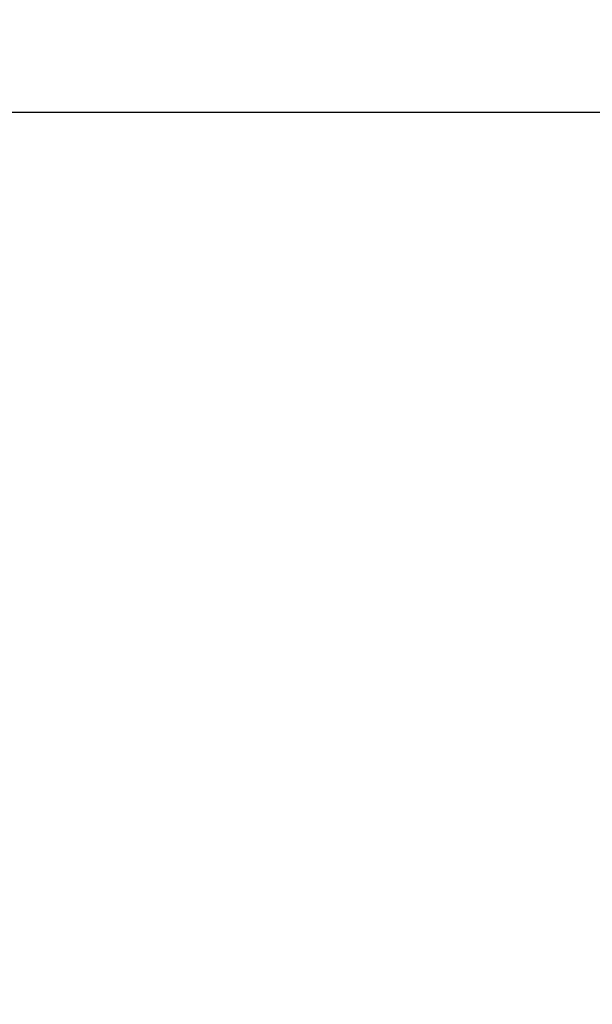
# Model space of a CAD drawing. Header units: millimetres. Extents: x -88 to 25, y -106 to 71.
# Tile 84 of 145: x 0.0316 to 0.0645, y -0.0512 to 0.0053. Entities that reach past the tile are written whole.
import ezdxf

# ---------------------------------------------------------------- set-up
doc = ezdxf.new("R2010")
doc.units = ezdxf.units.MM
doc.layers.add('P-SANR-FIXT', color=6, linetype='Continuous', lineweight=30)

msp = doc.modelspace()

# ---------------------------------------------------------------- linework, layer by layer
at = {"color": 94, "lineweight": 30}
msp.add_line((10.05, 0), (-10.05, 0), dxfattribs=at)

# ---------------------------------------------------------------- meshes
at = {"layer": 'P-SANR-FIXT', "lineweight": 40}
mesh = msp.add_polyface(dxfattribs=at)
corners = [(-20.999999, 0, 2), (-20.284443, 5.4352, 2), (-18.186533, 10.5, 2), (-14.849242, 14.849242, 2), (-10.5, 18.186533, 2), (-5.4352, 20.284443, 2), (0, 20.999999, 2), (5.4352, 20.284443, 2), (10.5, 18.186533, 2), (14.849242, 14.849242, 2), (18.186533, 10.5, 2), (20.284443, 5.4352, 2), (20.999999, 0, 2), (20.999999, 0), (20.284443, 5.4352), (18.186533, 10.5), (14.849242, 14.849242), (10.5, 18.186533), (5.4352, 20.284443), (0, 20.999999), (-5.4352, 20.284443), (-10.5, 18.186533), (-14.849242, 14.849242), (-18.186533, 10.5), (-20.284443, 5.4352), (-20.999999, 0)]
mesh.append_faces([[corners[k] for k in face] for face in [(13, 14, 11, 12), (0, 1, 24, 25)]], dxfattribs={"vtx1": -1})
mesh.append_faces([[corners[k] for k in face] for face in [(14, 15, 10, 11), (16, 17, 8, 9), (15, 16, 9, 10), (17, 18, 7, 8), (6, 7, 18, 19), (19, 20, 5, 6), (20, 21, 4, 5), (22, 23, 2, 3), (21, 22, 3, 4), (23, 24, 1, 2)]], dxfattribs={"vtx1": -1, "vtx3": -1})
mesh = msp.add_polyface(dxfattribs=at)
corners = [(20.999999, 0, 2), (20.284443, -5.4352, 2), (18.186533, -10.5, 2), (14.849242, -14.849242, 2), (10.5, -18.186533, 2), (5.4352, -20.284443, 2), (0, -20.999999, 2), (-5.4352, -20.284443, 2), (-10.5, -18.186533, 2), (-14.849242, -14.849242, 2), (-18.186533, -10.5, 2), (-20.284443, -5.4352, 2), (-20.999999, 0, 2), (-20.999999, 0), (-20.284443, -5.4352), (-18.186533, -10.5), (-14.849242, -14.849242), (-10.5, -18.186533), (-5.4352, -20.284443), (0, -20.999999), (5.4352, -20.284443), (10.5, -18.186533), (14.849242, -14.849242), (18.186533, -10.5), (20.284443, -5.4352), (20.999999, 0)]
mesh.append_faces([[corners[k] for k in face] for face in [(13, 14, 11, 12), (0, 1, 24, 25)]], dxfattribs={"vtx1": -1})
mesh.append_faces([[corners[k] for k in face] for face in [(14, 15, 10, 11), (16, 17, 8, 9), (15, 16, 9, 10), (17, 18, 7, 8), (6, 7, 18, 19), (19, 20, 5, 6), (20, 21, 4, 5), (22, 23, 2, 3), (21, 22, 3, 4), (23, 24, 1, 2)]], dxfattribs={"vtx1": -1, "vtx3": -1})

doc.saveas('drawing.dxf')
